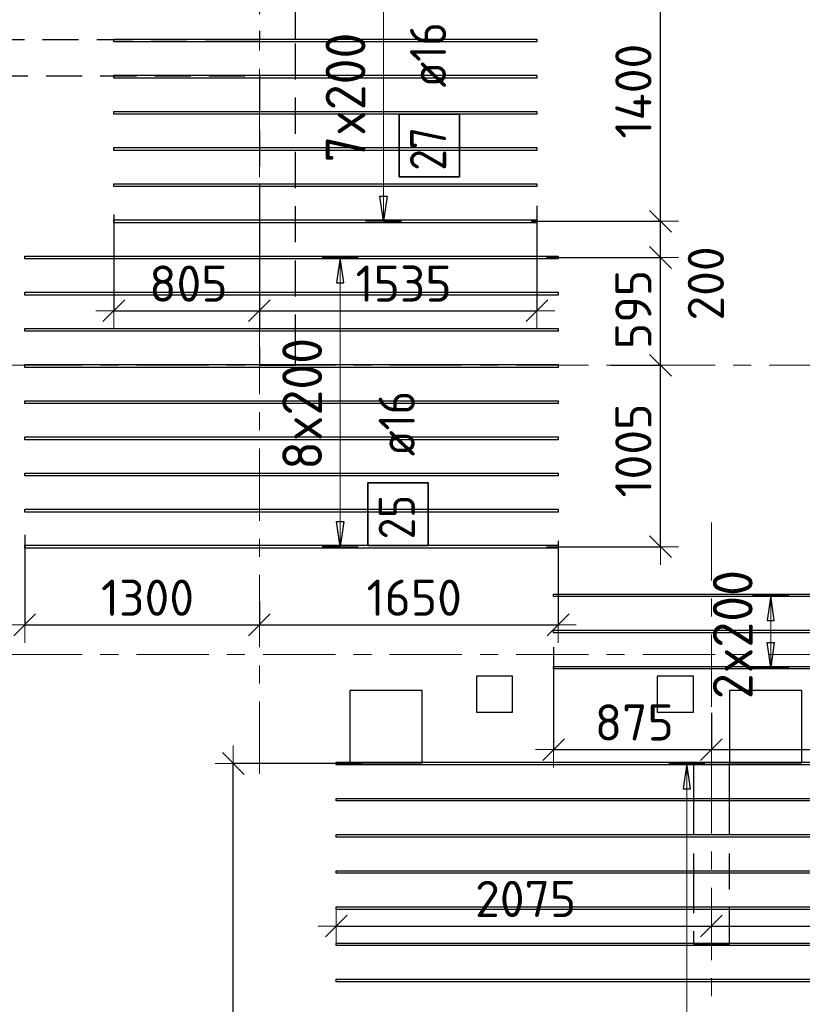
# Model space of a CAD drawing. Header units: metres. Extents: x -38 to 97, y -15 to 21.
# Tile 38 of 82: x 44.32 to 48.65, y 5.47 to 10.91. Entities that reach past the tile are written whole.
import ezdxf

# ---------------------------------------------------------------- set-up
doc = ezdxf.new("R2010")
doc.units = ezdxf.units.M
doc.header["$PDMODE"] = 65
for name, pattern in [('______11', [0.5, 0.4, -0.05, 0, -0.05]), ('______2', [0.27, 0.2, -0.07]), ('______5', [1.1, 0.8, -0.1, 0.1, -0.1])]:
    doc.linetypes.add(name, pattern=pattern)
for name, color, linetype, lineweight in [('XR$2$Осевая линия (1)', 7, '______5', 13), ('XR$3$Перекрытие (1)', 7, 'Continuous', 35), ('XR$3$Размерная линия (1)', 7, 'Continuous', 13)]:
    doc.layers.add(name, color=color, linetype=linetype, lineweight=lineweight)
doc.layers.add('XR$3$Арм.стержн.Доп. Арм верхн.зоны Х', color=7, linetype='Continuous', lineweight=35, true_color=0x8c8cff)
doc.layers.add('XR$5$Стена_ бетон несущ.', color=7, linetype='Continuous', lineweight=70, true_color=0xb4b496)
doc.styles.add('ISOCPEUR', font='txt')
doc.dimstyles.new('DIMSTYLE_3', dxfattribs={"dimtxt": 0.2, "dimasz": 0.2, "dimexe": 0, "dimexo": 0, "dimgap": 0.1, "dimtad": 2, "dimdec": 0, "dimlfac": 1000, "dimrnd": 5, "dimzin": 12, "dimdsep": 46, "dimtxsty": 'ISOCPEUR', "dimblk1": 'ALL_ML_STRICH', "dimblk2": 'ALL_ML_STRICH', "dimsah": 1, "dimcen": 0, "dimclrd": 7, "dimclre": 256, "dimclrt": 7, "dimadec": 0, "dimazin": 0, "dimtfac": 1, "dimtdec": 0, "dimtix": 1, "dimtmove": 2, "dimatfit": 3, "dimfxl": 0, "dimtzin": 0, "dimlwd": 0, "dimlwe": -3, "dimarcsym": 0})
doc.dimstyles.new('DIMSTYLE_7', dxfattribs={"dimtxt": 0.2, "dimasz": 0.2, "dimexe": 0, "dimexo": 0, "dimgap": 0.1, "dimtad": 0, "dimdec": 0, "dimlfac": 1000, "dimrnd": 5, "dimzin": 12, "dimdsep": 46, "dimtxsty": 'ISOCPEUR', "dimblk1": 'ALL_ML_STRICH', "dimblk2": 'ALL_ML_STRICH', "dimsah": 1, "dimcen": 0, "dimclrd": 7, "dimclre": 256, "dimclrt": 7, "dimadec": 0, "dimazin": 0, "dimtfac": 1, "dimtdec": 0, "dimtix": 1, "dimtmove": 2, "dimatfit": 3, "dimfxl": 0, "dimtvp": 1.2, "dimtzin": 0, "dimlwd": 0, "dimlwe": -3, "dimarcsym": 0})

# ---------------------------------------------------------------- blocks, each defined once
blk = doc.blocks.new('ALL_ML_STRICH')
at = {"color": 0, "linetype": 'ByBlock', "lineweight": -2}
for p, q in [((-0.3, -0.3), (0.3, 0.3)), ((0, -0.5), (0, 0.5)), ((-1, 0), (0.5, 0))]:
    blk.add_line(p, q, dxfattribs=at)
blk = doc.blocks.new('*D272')
at = {"layer": 'DEFPOINTS', "color": 7, "linetype": 'Continuous', "lineweight": 13, "transparency": 33554687}
for p in [(47.5748, 9), (47.218, 7.9959), (47.8683, 7.9959)]:
    blk.add_point(p, dxfattribs=at)
at = {"layer": 'XR$3$Размерная линия (1)', "color": 9, "linetype": 'Continuous', "lineweight": -2, "true_color": 0xc7c7c7, "transparency": 33554687}
for p, q in [((47.5948, 9), (47.8683, 9)), ((47.238, 7.9959), (47.8683, 7.9959))]:
    blk.add_line(p, q, dxfattribs=at)
at = {"layer": 'XR$3$Размерная линия (1)', "color": 7, "linetype": 'Continuous', "lineweight": -2, "transparency": 33554687}
blk.add_line((47.8683, 7.9959), (47.8683, 9), dxfattribs=at)
at = {"layer": 'XR$3$Размерная линия (1)', "color": 7, "linetype": 'Continuous', "lineweight": 13, "transparency": 33554687, "xscale": 0.2, "yscale": 0.2, "zscale": 0.2}
for p, rotation in [((47.8683, 9), 90), ((47.8683, 7.9959), 270)]:
    blk.add_blockref('ALL_ML_STRICH', p, dxfattribs=dict(at, rotation=rotation))
at = {"layer": 'XR$3$Размерная линия (1)', "color": 7, "linetype": 'Continuous', "lineweight": 13, "transparency": 33554687, "insert": (47.7183, 8.528), "char_height": 0.2, "width": 0.8, "attachment_point": 5, "rotation": 90, "style": 'ISOCPEUR'}
blk.add_mtext('\\A1;{1005}', dxfattribs=at)
blk = doc.blocks.new('*D273')
at = {"layer": 'DEFPOINTS', "color": 7, "linetype": 'Continuous', "lineweight": 13, "transparency": 33554687}
for p in [(47.218, 9.5959), (47.5748, 9), (47.8683, 9)]:
    blk.add_point(p, dxfattribs=at)
at = {"layer": 'XR$3$Размерная линия (1)', "color": 9, "linetype": 'Continuous', "lineweight": -2, "true_color": 0xc7c7c7, "transparency": 33554687}
for p, q in [((47.238, 9.5959), (47.8683, 9.5959)), ((47.5948, 9), (47.8683, 9))]:
    blk.add_line(p, q, dxfattribs=at)
at = {"layer": 'XR$3$Размерная линия (1)', "color": 7, "linetype": 'Continuous', "lineweight": -2, "transparency": 33554687}
blk.add_line((47.8683, 9), (47.8683, 9.5959), dxfattribs=at)
at = {"layer": 'XR$3$Размерная линия (1)', "color": 7, "linetype": 'Continuous', "lineweight": 13, "transparency": 33554687, "xscale": 0.2, "yscale": 0.2, "zscale": 0.2}
for p, rotation in [((47.8683, 9.5959), 90), ((47.8683, 9), 270)]:
    blk.add_blockref('ALL_ML_STRICH', p, dxfattribs=dict(at, rotation=rotation))
at = {"layer": 'XR$3$Размерная линия (1)', "color": 7, "linetype": 'Continuous', "lineweight": 13, "transparency": 33554687, "insert": (47.7183, 9.308), "char_height": 0.2, "width": 0.6, "attachment_point": 5, "rotation": 90, "style": 'ISOCPEUR'}
blk.add_mtext('\\A1;{595}', dxfattribs=at)
blk = doc.blocks.new('*D274')
at = {"layer": 'DEFPOINTS', "color": 7, "linetype": 'Continuous', "lineweight": 13, "transparency": 33554687}
for p in [(47.1336, 9.7959), (47.218, 9.5959), (47.8683, 9.5959)]:
    blk.add_point(p, dxfattribs=at)
at = {"layer": 'XR$3$Размерная линия (1)', "color": 9, "linetype": 'Continuous', "lineweight": -2, "true_color": 0xc7c7c7, "transparency": 33554687}
for p, q in [((47.1536, 9.7959), (47.8683, 9.7959)), ((47.238, 9.5959), (47.8683, 9.5959))]:
    blk.add_line(p, q, dxfattribs=at)
at = {"layer": 'XR$3$Размерная линия (1)', "color": 7, "linetype": 'Continuous', "lineweight": -2, "transparency": 33554687}
blk.add_line((47.8683, 9.5959), (47.8683, 9.7959), dxfattribs=at)
at = {"layer": 'XR$3$Размерная линия (1)', "color": 7, "linetype": 'Continuous', "lineweight": 13, "transparency": 33554687, "xscale": 0.2, "yscale": 0.2, "zscale": 0.2}
for p, rotation in [((47.8683, 9.7959), 90), ((47.8683, 9.5959), 270)]:
    blk.add_blockref('ALL_ML_STRICH', p, dxfattribs=dict(at, rotation=rotation))
at = {"layer": 'XR$3$Размерная линия (1)', "color": 7, "linetype": 'Continuous', "lineweight": 13, "transparency": 33554687, "insert": (48.1191, 9.4522), "char_height": 0.2, "width": 0.6, "attachment_point": 5, "rotation": 90, "style": 'ISOCPEUR'}
blk.add_mtext('\\A1;{200}', dxfattribs=at)
blk = doc.blocks.new('*D275')
at = {"layer": 'DEFPOINTS', "color": 7, "linetype": 'Continuous', "lineweight": 13, "transparency": 33554687}
for p in [(47.1077, 11.1959), (47.1336, 9.7959), (47.8683, 9.7959)]:
    blk.add_point(p, dxfattribs=at)
at = {"layer": 'XR$3$Размерная линия (1)', "color": 9, "linetype": 'Continuous', "lineweight": -2, "true_color": 0xc7c7c7, "transparency": 33554687}
for p, q in [((47.1277, 11.1959), (47.8683, 11.1959)), ((47.1536, 9.7959), (47.8683, 9.7959))]:
    blk.add_line(p, q, dxfattribs=at)
at = {"layer": 'XR$3$Размерная линия (1)', "color": 7, "linetype": 'Continuous', "lineweight": -2, "transparency": 33554687}
blk.add_line((47.8683, 9.7959), (47.8683, 11.1959), dxfattribs=at)
at = {"layer": 'XR$3$Размерная линия (1)', "color": 7, "linetype": 'Continuous', "lineweight": 13, "transparency": 33554687, "xscale": 0.2, "yscale": 0.2, "zscale": 0.2}
for p, rotation in [((47.8683, 11.1959), 90), ((47.8683, 9.7959), 270)]:
    blk.add_blockref('ALL_ML_STRICH', p, dxfattribs=dict(at, rotation=rotation))
at = {"layer": 'XR$3$Размерная линия (1)', "color": 7, "linetype": 'Continuous', "lineweight": 13, "transparency": 33554687, "insert": (47.7183, 10.5159), "char_height": 0.2, "width": 0.8, "attachment_point": 5, "rotation": 90, "style": 'ISOCPEUR'}
blk.add_mtext('\\A1;{1400}', dxfattribs=at)
blk = doc.blocks.new('*D286')
at = {"layer": 'DEFPOINTS', "color": 7, "linetype": 'Continuous', "lineweight": 13, "transparency": 33554687}
for p in [(44.3523, 8.0816), (45.65, 7.7118), (44.3523, 7.5641)]:
    blk.add_point(p, dxfattribs=at)
at = {"layer": 'XR$3$Размерная линия (1)', "color": 9, "linetype": 'Continuous', "lineweight": -2, "true_color": 0xc7c7c7, "transparency": 33554687}
for p, q in [((44.3523, 8.0616), (44.3523, 7.5641)), ((45.65, 7.6918), (45.65, 7.5641))]:
    blk.add_line(p, q, dxfattribs=at)
at = {"layer": 'XR$3$Размерная линия (1)', "color": 7, "linetype": 'Continuous', "lineweight": -2, "transparency": 33554687}
blk.add_line((44.3523, 7.5641), (45.65, 7.5641), dxfattribs=at)
at = {"layer": 'XR$3$Размерная линия (1)', "color": 7, "linetype": 'Continuous', "lineweight": 13, "transparency": 33554687, "xscale": 0.2, "yscale": 0.2, "zscale": 0.2, "rotation": 180}
blk.add_blockref('ALL_ML_STRICH', (44.3523, 7.5641), dxfattribs=at)
at = {"layer": 'XR$3$Размерная линия (1)', "color": 7, "linetype": 'Continuous', "lineweight": 13, "transparency": 33554687, "xscale": 0.2, "yscale": 0.2, "zscale": 0.2}
blk.add_blockref('ALL_ML_STRICH', (45.65, 7.5641), dxfattribs=at)
at = {"layer": 'XR$3$Размерная линия (1)', "color": 7, "linetype": 'Continuous', "lineweight": 13, "transparency": 33554687, "insert": (45.0312, 7.7141), "char_height": 0.2, "width": 0.8, "attachment_point": 5, "style": 'ISOCPEUR'}
blk.add_mtext('\\A1;{1300}', dxfattribs=at)
blk = doc.blocks.new('*D287')
at = {"layer": 'DEFPOINTS', "color": 7, "linetype": 'Continuous', "lineweight": 13, "transparency": 33554687}
for p in [(47.3023, 8.0491), (45.65, 7.7118), (45.65, 7.5641)]:
    blk.add_point(p, dxfattribs=at)
at = {"layer": 'XR$3$Размерная линия (1)', "color": 9, "linetype": 'Continuous', "lineweight": -2, "true_color": 0xc7c7c7, "transparency": 33554687}
for p, q in [((47.3023, 8.0291), (47.3023, 7.5641)), ((45.65, 7.6918), (45.65, 7.5641))]:
    blk.add_line(p, q, dxfattribs=at)
at = {"layer": 'XR$3$Размерная линия (1)', "color": 7, "linetype": 'Continuous', "lineweight": -2, "transparency": 33554687}
blk.add_line((45.65, 7.5641), (47.3023, 7.5641), dxfattribs=at)
at = {"layer": 'XR$3$Размерная линия (1)', "color": 7, "linetype": 'Continuous', "lineweight": 13, "transparency": 33554687, "xscale": 0.2, "yscale": 0.2, "zscale": 0.2, "rotation": 180}
blk.add_blockref('ALL_ML_STRICH', (45.65, 7.5641), dxfattribs=at)
at = {"layer": 'XR$3$Размерная линия (1)', "color": 7, "linetype": 'Continuous', "lineweight": 13, "transparency": 33554687, "xscale": 0.2, "yscale": 0.2, "zscale": 0.2}
blk.add_blockref('ALL_ML_STRICH', (47.3023, 7.5641), dxfattribs=at)
at = {"layer": 'XR$3$Размерная линия (1)', "color": 7, "linetype": 'Continuous', "lineweight": 13, "transparency": 33554687, "insert": (46.5062, 7.7141), "char_height": 0.2, "width": 0.8, "attachment_point": 5, "style": 'ISOCPEUR'}
blk.add_mtext('\\A1;{1650}', dxfattribs=at)
blk = doc.blocks.new('*D288')
at = {"layer": 'DEFPOINTS', "color": 7, "linetype": 'Continuous', "lineweight": 13, "transparency": 33554687}
for p in [(45.65, 9.8772), (44.8447, 9.8529), (44.8447, 9.3014)]:
    blk.add_point(p, dxfattribs=at)
at = {"layer": 'XR$3$Размерная линия (1)', "color": 9, "linetype": 'Continuous', "lineweight": -2, "true_color": 0xc7c7c7, "transparency": 33554687}
for p, q in [((45.65, 9.8572), (45.65, 9.3014)), ((44.8447, 9.8329), (44.8447, 9.3014))]:
    blk.add_line(p, q, dxfattribs=at)
at = {"layer": 'XR$3$Размерная линия (1)', "color": 7, "linetype": 'Continuous', "lineweight": -2, "transparency": 33554687}
blk.add_line((44.8447, 9.3014), (45.65, 9.3014), dxfattribs=at)
at = {"layer": 'XR$3$Размерная линия (1)', "color": 7, "linetype": 'Continuous', "lineweight": 13, "transparency": 33554687, "xscale": 0.2, "yscale": 0.2, "zscale": 0.2, "rotation": 180}
blk.add_blockref('ALL_ML_STRICH', (44.8447, 9.3014), dxfattribs=at)
at = {"layer": 'XR$3$Размерная линия (1)', "color": 7, "linetype": 'Continuous', "lineweight": 13, "transparency": 33554687, "xscale": 0.2, "yscale": 0.2, "zscale": 0.2}
blk.add_blockref('ALL_ML_STRICH', (45.65, 9.3014), dxfattribs=at)
at = {"layer": 'XR$3$Размерная линия (1)', "color": 7, "linetype": 'Continuous', "lineweight": 13, "transparency": 33554687, "insert": (45.2573, 9.4514), "char_height": 0.2, "width": 0.6, "attachment_point": 5, "style": 'ISOCPEUR'}
blk.add_mtext('\\A1;{805}', dxfattribs=at)
blk = doc.blocks.new('*D289')
at = {"layer": 'DEFPOINTS', "color": 7, "linetype": 'Continuous', "lineweight": 13, "transparency": 33554687}
for p in [(45.65, 9.8772), (47.1847, 9.9016), (45.65, 9.3014)]:
    blk.add_point(p, dxfattribs=at)
at = {"layer": 'XR$3$Размерная линия (1)', "color": 9, "linetype": 'Continuous', "lineweight": -2, "true_color": 0xc7c7c7, "transparency": 33554687}
for p, q in [((45.65, 9.8572), (45.65, 9.3014)), ((47.1847, 9.8816), (47.1847, 9.3014))]:
    blk.add_line(p, q, dxfattribs=at)
at = {"layer": 'XR$3$Размерная линия (1)', "color": 7, "linetype": 'Continuous', "lineweight": -2, "transparency": 33554687}
blk.add_line((45.65, 9.3014), (47.1847, 9.3014), dxfattribs=at)
at = {"layer": 'XR$3$Размерная линия (1)', "color": 7, "linetype": 'Continuous', "lineweight": 13, "transparency": 33554687, "xscale": 0.2, "yscale": 0.2, "zscale": 0.2, "rotation": 180}
blk.add_blockref('ALL_ML_STRICH', (45.65, 9.3014), dxfattribs=at)
at = {"layer": 'XR$3$Размерная линия (1)', "color": 7, "linetype": 'Continuous', "lineweight": 13, "transparency": 33554687, "xscale": 0.2, "yscale": 0.2, "zscale": 0.2}
blk.add_blockref('ALL_ML_STRICH', (47.1847, 9.3014), dxfattribs=at)
at = {"layer": 'XR$3$Размерная линия (1)', "color": 7, "linetype": 'Continuous', "lineweight": 13, "transparency": 33554687, "insert": (46.4473, 9.4514), "char_height": 0.2, "width": 0.8, "attachment_point": 5, "style": 'ISOCPEUR'}
blk.add_mtext('\\A1;{1535}', dxfattribs=at)
blk = doc.blocks.new('*D326')
at = {"layer": 'DEFPOINTS', "color": 7, "linetype": 'Continuous', "lineweight": 13, "transparency": 33554687}
for p in [(47.2769, 7.4608), (48.15, 7.0974), (47.2769, 6.8742)]:
    blk.add_point(p, dxfattribs=at)
at = {"layer": 'XR$3$Размерная линия (1)', "color": 9, "linetype": 'Continuous', "lineweight": -2, "true_color": 0xc7c7c7, "transparency": 33554687}
for p, q in [((47.2769, 7.4408), (47.2769, 6.8742)), ((48.15, 7.0774), (48.15, 6.8742))]:
    blk.add_line(p, q, dxfattribs=at)
at = {"layer": 'XR$3$Размерная линия (1)', "color": 7, "linetype": 'Continuous', "lineweight": -2, "transparency": 33554687}
blk.add_line((47.2769, 6.8742), (48.15, 6.8742), dxfattribs=at)
at = {"layer": 'XR$3$Размерная линия (1)', "color": 7, "linetype": 'Continuous', "lineweight": 13, "transparency": 33554687, "xscale": 0.2, "yscale": 0.2, "zscale": 0.2, "rotation": 180}
blk.add_blockref('ALL_ML_STRICH', (47.2769, 6.8742), dxfattribs=at)
at = {"layer": 'XR$3$Размерная линия (1)', "color": 7, "linetype": 'Continuous', "lineweight": 13, "transparency": 33554687, "xscale": 0.2, "yscale": 0.2, "zscale": 0.2}
blk.add_blockref('ALL_ML_STRICH', (48.15, 6.8742), dxfattribs=at)
at = {"layer": 'XR$3$Размерная линия (1)', "color": 7, "linetype": 'Continuous', "lineweight": 13, "transparency": 33554687, "insert": (47.7234, 7.0242), "char_height": 0.2, "width": 0.6, "attachment_point": 5, "style": 'ISOCPEUR'}
blk.add_mtext('\\A1;{875}', dxfattribs=at)
blk = doc.blocks.new('*D327')
at = {"layer": 'DEFPOINTS', "color": 7, "linetype": 'Continuous', "lineweight": 13, "transparency": 33554687}
for p in [(50.2269, 7.4562), (48.15, 7.0974), (48.15, 6.8742)]:
    blk.add_point(p, dxfattribs=at)
at = {"layer": 'XR$3$Размерная линия (1)', "color": 9, "linetype": 'Continuous', "lineweight": -2, "true_color": 0xc7c7c7, "transparency": 33554687}
for p, q in [((50.2269, 7.4362), (50.2269, 6.8742)), ((48.15, 7.0774), (48.15, 6.8742))]:
    blk.add_line(p, q, dxfattribs=at)
at = {"layer": 'XR$3$Размерная линия (1)', "color": 7, "linetype": 'Continuous', "lineweight": -2, "transparency": 33554687}
blk.add_line((48.15, 6.8742), (50.2269, 6.8742), dxfattribs=at)
at = {"layer": 'XR$3$Размерная линия (1)', "color": 7, "linetype": 'Continuous', "lineweight": 13, "transparency": 33554687, "xscale": 0.2, "yscale": 0.2, "zscale": 0.2, "rotation": 180}
blk.add_blockref('ALL_ML_STRICH', (48.15, 6.8742), dxfattribs=at)
at = {"layer": 'XR$3$Размерная линия (1)', "color": 7, "linetype": 'Continuous', "lineweight": 13, "transparency": 33554687, "xscale": 0.2, "yscale": 0.2, "zscale": 0.2}
blk.add_blockref('ALL_ML_STRICH', (50.2269, 6.8742), dxfattribs=at)
at = {"layer": 'XR$3$Размерная линия (1)', "color": 7, "linetype": 'Continuous', "lineweight": 13, "transparency": 33554687, "insert": (49.1984, 7.0242), "char_height": 0.2, "width": 0.8, "attachment_point": 5, "style": 'ISOCPEUR'}
blk.add_mtext('\\A1;{2075}', dxfattribs=at)
blk = doc.blocks.new('*D349')
at = {"layer": 'DEFPOINTS', "color": 7, "linetype": 'Continuous', "lineweight": 13, "transparency": 33554687}
for p in [(46.2329, 6.7972), (45.5056, 3.3), (45.7661, 3.3)]:
    blk.add_point(p, dxfattribs=at)
at = {"layer": 'XR$3$Размерная линия (1)', "color": 9, "linetype": 'Continuous', "lineweight": -2, "true_color": 0xc7c7c7, "transparency": 33554687}
for p, q in [((46.2129, 6.7972), (45.5056, 6.7972)), ((45.7461, 3.3), (45.5056, 3.3))]:
    blk.add_line(p, q, dxfattribs=at)
at = {"layer": 'XR$3$Размерная линия (1)', "color": 7, "linetype": 'Continuous', "lineweight": -2, "transparency": 33554687}
blk.add_line((45.5056, 3.3), (45.5056, 6.7972), dxfattribs=at)
at = {"layer": 'XR$3$Размерная линия (1)', "color": 7, "linetype": 'Continuous', "lineweight": 13, "transparency": 33554687, "xscale": 0.2, "yscale": 0.2, "zscale": 0.2}
for p, rotation in [((45.5056, 6.7972), 90), ((45.5056, 3.3), 270)]:
    blk.add_blockref('ALL_ML_STRICH', p, dxfattribs=dict(at, rotation=rotation))
at = {"layer": 'XR$3$Размерная линия (1)', "color": 7, "linetype": 'Continuous', "lineweight": 13, "transparency": 33554687, "insert": (45.3556, 5.0486), "char_height": 0.2, "width": 0.8, "attachment_point": 5, "rotation": 90, "style": 'ISOCPEUR'}
blk.add_mtext('\\A1;{3495}', dxfattribs=at)
blk = doc.blocks.new('*D350')
at = {"layer": 'DEFPOINTS', "color": 7, "linetype": 'Continuous', "lineweight": 13, "transparency": 33554687}
for p in [(46.075, 5.8981), (46.075, 5.8981), (48.15, 5.8738)]:
    blk.add_point(p, dxfattribs=at)
at = {"layer": 'XR$3$Размерная линия (1)', "color": 9, "linetype": 'Continuous', "lineweight": -2, "true_color": 0xc7c7c7, "transparency": 33554687}
for p, q in [((46.075, 5.8981), (46.075, 5.8981)), ((48.15, 5.8938), (48.15, 5.8981))]:
    blk.add_line(p, q, dxfattribs=at)
at = {"layer": 'XR$3$Размерная линия (1)', "color": 7, "linetype": 'Continuous', "lineweight": -2, "transparency": 33554687}
blk.add_line((46.075, 5.8981), (48.15, 5.8981), dxfattribs=at)
at = {"layer": 'XR$3$Размерная линия (1)', "color": 7, "linetype": 'Continuous', "lineweight": 13, "transparency": 33554687, "xscale": 0.2, "yscale": 0.2, "zscale": 0.2, "rotation": 180}
blk.add_blockref('ALL_ML_STRICH', (46.075, 5.8981), dxfattribs=at)
at = {"layer": 'XR$3$Размерная линия (1)', "color": 7, "linetype": 'Continuous', "lineweight": 13, "transparency": 33554687, "xscale": 0.2, "yscale": 0.2, "zscale": 0.2}
blk.add_blockref('ALL_ML_STRICH', (48.15, 5.8981), dxfattribs=at)
at = {"layer": 'XR$3$Размерная линия (1)', "color": 7, "linetype": 'Continuous', "lineweight": 13, "transparency": 33554687, "insert": (47.1225, 6.0481), "char_height": 0.2, "width": 0.8, "attachment_point": 5, "style": 'ISOCPEUR'}
blk.add_mtext('\\A1;{2075}', dxfattribs=at)
blk = doc.blocks.new('*D351')
at = {"layer": 'DEFPOINTS', "color": 7, "linetype": 'Continuous', "lineweight": 13, "transparency": 33554687}
for p in [(48.15, 5.8981), (48.15, 5.8738), (49.975, 5.866)]:
    blk.add_point(p, dxfattribs=at)
at = {"layer": 'XR$3$Размерная линия (1)', "color": 9, "linetype": 'Continuous', "lineweight": -2, "true_color": 0xc7c7c7, "transparency": 33554687}
for p, q in [((48.15, 5.8938), (48.15, 5.8981)), ((49.975, 5.886), (49.975, 5.8981))]:
    blk.add_line(p, q, dxfattribs=at)
at = {"layer": 'XR$3$Размерная линия (1)', "color": 7, "linetype": 'Continuous', "lineweight": -2, "transparency": 33554687}
blk.add_line((48.15, 5.8981), (49.975, 5.8981), dxfattribs=at)
at = {"layer": 'XR$3$Размерная линия (1)', "color": 7, "linetype": 'Continuous', "lineweight": 13, "transparency": 33554687, "xscale": 0.2, "yscale": 0.2, "zscale": 0.2, "rotation": 180}
blk.add_blockref('ALL_ML_STRICH', (48.15, 5.8981), dxfattribs=at)
at = {"layer": 'XR$3$Размерная линия (1)', "color": 7, "linetype": 'Continuous', "lineweight": 13, "transparency": 33554687, "xscale": 0.2, "yscale": 0.2, "zscale": 0.2}
blk.add_blockref('ALL_ML_STRICH', (49.975, 5.8981), dxfattribs=at)
at = {"layer": 'XR$3$Размерная линия (1)', "color": 7, "linetype": 'Continuous', "lineweight": 13, "transparency": 33554687, "insert": (49.0925, 6.0481), "char_height": 0.2, "width": 0.8, "attachment_point": 5, "style": 'ISOCPEUR'}
blk.add_mtext('\\A1;{1825}', dxfattribs=at)

msp = doc.modelspace()

# ---------------------------------------------------------------- linework, layer by layer
at = {"layer": 'XR$2$Осевая линия (1)', "color": 253, "linetype": '______11', "lineweight": 13, "true_color": 0xa0a0a0, "transparency": 33554687}
for p, q in [((45.65, 6.74), (45.65, 19.78)), ((-2.63, 9), (62.6, 9)), ((48.15, -3.39), (48.15, 8.13)), ((-2.63, 7.4), (62.6, 7.4))]:
    msp.add_line(p, q, dxfattribs=at)
at = {"layer": 'XR$3$Арм.стержн.Доп. Арм верхн.зоны Х', "color": 7, "linetype": 'Continuous', "lineweight": 13, "transparency": 33554687}
for p, q in [((46.3362, 9.7959), (46.3362, 11.1959)), ((46.3362, 9.7959), (46.3362, 9.7959)), ((46.0966, 9.5959), (46.0966, 9.5959)), ((46.0966, 7.9959), (46.0966, 9.5959)), ((46.0966, 7.9959), (46.0966, 7.9959)), ((48.4777, 7.7272), (48.4777, 7.7272)), ((48.4777, 7.3272), (48.4777, 7.7272)), ((48.4777, 7.3272), (48.4777, 7.3272)), ((48.0143, 6.7972), (48.0143, 6.7972)), ((48.0143, 1.9972), (48.0143, 6.7972))]:
    msp.add_line(p, q, dxfattribs=at)
at = {"layer": 'XR$3$Арм.стержн.Доп. Арм верхн.зоны Х', "color": 7, "linetype": 'Continuous', "lineweight": 25, "transparency": 33554687}
for p, q in [((46.3362, 9.7959), (46.3162, 9.9359)), ((46.3162, 9.9359), (46.3562, 9.9359)), ((46.3562, 9.9359), (46.3362, 9.7959)), ((46.0966, 9.5959), (46.0766, 9.4559)), ((46.1166, 9.4559), (46.0966, 9.5959)), ((46.0766, 9.4559), (46.1166, 9.4559)), ((46.0966, 7.9959), (46.0766, 8.1359)), ((46.0766, 8.1359), (46.1166, 8.1359)), ((46.1166, 8.1359), (46.0966, 7.9959)), ((48.4777, 7.7272), (48.4577, 7.5872)), ((48.4977, 7.5872), (48.4777, 7.7272)), ((48.4577, 7.5872), (48.4977, 7.5872)), ((48.4777, 7.3272), (48.4577, 7.4672)), ((48.4577, 7.4672), (48.4977, 7.4672)), ((48.4977, 7.4672), (48.4777, 7.3272)), ((48.0143, 6.7972), (47.9943, 6.6572)), ((48.0343, 6.6572), (48.0143, 6.7972)), ((47.9943, 6.6572), (48.0343, 6.6572))]:
    msp.add_line(p, q, dxfattribs=at)
at = {"layer": 'XR$3$Арм.стержн.Доп. Арм верхн.зоны Х', "color": 253, "linetype": 'Continuous', "lineweight": -3, "true_color": 0xa0a0a0, "transparency": 33554687}
for p, q in [((46.3362, 9.7959), (46.2362, 9.7959)), ((46.3362, 9.7959), (46.4362, 9.7959)), ((46.0966, 9.5959), (45.9966, 9.5959)), ((46.0966, 9.5959), (46.1966, 9.5959)), ((46.0966, 7.9959), (45.9966, 7.9959)), ((46.0966, 7.9959), (46.1966, 7.9959)), ((48.4777, 7.7272), (48.3777, 7.7272)), ((48.4777, 7.7272), (48.5777, 7.7272)), ((48.4777, 7.3272), (48.3777, 7.3272)), ((48.4777, 7.3272), (48.5777, 7.3272)), ((48.0143, 6.7972), (47.9143, 6.7972)), ((48.0143, 6.7972), (48.1143, 6.7972))]:
    msp.add_line(p, q, dxfattribs=at)
at = {"layer": 'XR$3$Арм.стержн.Доп. Арм верхн.зоны Х', "color": 7, "linetype": 'Continuous', "lineweight": 25, "transparency": 33554687}
for points in [[(44.8447, 10.8039), (47.1847, 10.8039), (47.1847, 10.7879), (44.8447, 10.7879), (44.8447, 10.8039)], [(44.8447, 10.6039), (47.1847, 10.6039), (47.1847, 10.5879), (44.8447, 10.5879), (44.8447, 10.6039)], [(44.8447, 10.4039), (47.1847, 10.4039), (47.1847, 10.3879), (44.8447, 10.3879), (44.8447, 10.4039)], [(44.8447, 10.2039), (47.1847, 10.2039), (47.1847, 10.1879), (44.8447, 10.1879), (44.8447, 10.2039)], [(44.8447, 10.0039), (47.1847, 10.0039), (47.1847, 9.9879), (44.8447, 9.9879), (44.8447, 10.0039)], [(44.8447, 9.8039), (47.1847, 9.8039), (47.1847, 9.7879), (44.8447, 9.7879), (44.8447, 9.8039)], [(47.3023, 9.5879), (44.3523, 9.5879), (44.3523, 9.6039), (47.3023, 9.6039), (47.3023, 9.5879)], [(47.3023, 9.3879), (44.3523, 9.3879), (44.3523, 9.4039), (47.3023, 9.4039), (47.3023, 9.3879)], [(47.3023, 9.1879), (44.3523, 9.1879), (44.3523, 9.2039), (47.3023, 9.2039), (47.3023, 9.1879)], [(47.3023, 8.9879), (44.3523, 8.9879), (44.3523, 9.0039), (47.3023, 9.0039), (47.3023, 8.9879)], [(47.3023, 8.7879), (44.3523, 8.7879), (44.3523, 8.8039), (47.3023, 8.8039), (47.3023, 8.7879)], [(47.3023, 8.5879), (44.3523, 8.5879), (44.3523, 8.6039), (47.3023, 8.6039), (47.3023, 8.5879)], [(47.3023, 8.3879), (44.3523, 8.3879), (44.3523, 8.4039), (47.3023, 8.4039), (47.3023, 8.3879)], [(47.3023, 8.1879), (44.3523, 8.1879), (44.3523, 8.2039), (47.3023, 8.2039), (47.3023, 8.1879)], [(47.3023, 7.9879), (44.3523, 7.9879), (44.3523, 8.0039), (47.3023, 8.0039), (47.3023, 7.9879)], [(50.2269, 7.7202), (47.2769, 7.7202), (47.2769, 7.7342), (50.2269, 7.7342), (50.2269, 7.7202)], [(50.2269, 7.5202), (47.2769, 7.5202), (47.2769, 7.5342), (50.2269, 7.5342), (50.2269, 7.5202)], [(50.2269, 7.3202), (47.2769, 7.3202), (47.2769, 7.3342), (50.2269, 7.3342), (50.2269, 7.3202)], [(49.975, 6.7902), (46.075, 6.7902), (46.075, 6.8042), (49.975, 6.8042), (49.975, 6.7902)], [(49.975, 6.5902), (46.075, 6.5902), (46.075, 6.6042), (49.975, 6.6042), (49.975, 6.5902)], [(49.975, 6.3902), (46.075, 6.3902), (46.075, 6.4042), (49.975, 6.4042), (49.975, 6.3902)], [(49.975, 6.1902), (46.075, 6.1902), (46.075, 6.2042), (49.975, 6.2042), (49.975, 6.1902)], [(49.975, 5.9902), (46.075, 5.9902), (46.075, 6.0042), (49.975, 6.0042), (49.975, 5.9902)], [(49.975, 5.7902), (46.075, 5.7902), (46.075, 5.8042), (49.975, 5.8042), (49.975, 5.7902)], [(49.975, 5.5902), (46.075, 5.5902), (46.075, 5.6042), (49.975, 5.6042), (49.975, 5.5902)]]:
    msp.add_lwpolyline(points, dxfattribs=at)
at = {"layer": 'XR$3$Арм.стержн.Доп. Арм верхн.зоны Х', "color": 7, "linetype": 'Continuous', "lineweight": 35, "transparency": 33554687}
for points in [[(46.7562, 10.0429), (46.7562, 10.3895), (46.4229, 10.3895), (46.4229, 10.0429), (46.7562, 10.0429)], [(46.5831, 8.0037), (46.5831, 8.3504), (46.2497, 8.3504), (46.2497, 8.0037), (46.5831, 8.0037)]]:
    msp.add_lwpolyline(points, dxfattribs=at)
at = {"layer": 'XR$3$Перекрытие (1)', "color": 7, "linetype": 'Continuous', "lineweight": 25, "transparency": 33554687}
for p, q in [((46.8502, 7.2802), (46.8502, 7.0803)), ((47.0502, 7.2802), (46.8502, 7.2802)), ((47.0502, 7.0803), (47.0502, 7.2802)), ((47.8502, 7.2802), (47.8502, 7.0803)), ((48.0502, 7.2802), (47.8502, 7.2802)), ((48.0502, 7.0803), (48.0502, 7.2802)), ((46.15, 7.2002), (46.15, 6.8002)), ((46.55, 7.2002), (46.15, 7.2002)), ((46.55, 6.8002), (46.55, 7.2002)), ((48.25, 7.2002), (48.25, 6.8002)), ((48.65, 7.2002), (48.25, 7.2002)), ((48.65, 6.8002), (48.65, 7.2002)), ((46.8502, 7.0803), (47.0502, 7.0803)), ((47.8502, 7.0803), (48.0502, 7.0803)), ((46.15, 6.8002), (46.55, 6.8002)), ((48.25, 6.8002), (48.65, 6.8002))]:
    msp.add_line(p, q, dxfattribs=at)
at = {"layer": 'XR$5$Стена_ бетон несущ.', "color": 253, "linetype": '______2', "lineweight": -3, "true_color": 0xa0a0a0, "transparency": 33554687}
for p, q in [((45.65, 15.05), (45.65, 10.8)), ((45.85, 10.8), (45.85, 11.08)), ((45.55, 10.8), (43.05, 10.8)), ((45.65, 10.8), (45.55, 10.8)), ((45.85, 9.08), (45.85, 10.8)), ((42.97, 10.6), (45.65, 10.6)), ((45.65, 10.6), (45.65, 9)), ((45.85, 9), (45.85, 9.08)), ((45.65, 9), (45.85, 9)), ((48.25, 6.8), (48.05, 6.8)), ((48.05, 6.8), (48.05, 6.6)), ((48.25, 6.6), (48.25, 6.8)), ((48.05, 6.6), (48.05, 6.25)), ((48.25, 5.8), (48.25, 6.6)), ((48.05, 6.25), (48.05, 6.17)), ((48.05, 6.17), (48.05, 5.8)), ((48.05, 5.8), (48.25, 5.8))]:
    msp.add_line(p, q, dxfattribs=at)

# ---------------------------------------------------------------- texts
at = {"layer": 'XR$3$Арм.стержн.Доп. Арм верхн.зоны Х', "color": 7, "linetype": 'Continuous', "lineweight": 13, "transparency": 33554687, "char_height": 0.22, "width": 0.873359, "attachment_point": 7, "rotation": 90, "style": 'ISOCPEUR'}
for s, insert in [('\\W0.95;7x200', (46.2362, 10.1219)), ('\\W0.95;8x200', (45.9966, 8.4219)), ('\\W0.95;2x200', (48.3777, 7.1532))]:
    msp.add_mtext(s, dxfattribs=dict(at, insert=insert))
at = {"layer": 'XR$3$Арм.стержн.Доп. Арм верхн.зоны Х', "color": 7, "linetype": 'Continuous', "lineweight": 25, "transparency": 33554687, "char_height": 0.2, "attachment_point": 7, "rotation": 90, "style": 'ISOCPEUR'}
for s, insert, width in [('\\W0.89; ø16 ', (46.6829, 10.4229), 0.749105), ('\\W0.87;27', (46.6829, 10.0762), 0.367208), ('\\W0.89; ø16 ', (46.5097, 8.3837), 0.749105), ('\\W0.87;25', (46.5097, 8.0371), 0.367208)]:
    msp.add_mtext(s, dxfattribs=dict(at, insert=insert, width=width))

# ---------------------------------------------------------------- dimensions: what is measured, and where the dimension line sits
at = {"layer": 'XR$3$Размерная линия (1)', "color": 7, "linetype": 'Continuous', "lineweight": 13, "transparency": 33554687}
for base, p1, p2, dimstyle, picture, middle in [((47.8683, 11.1959), (47.1536, 9.7959), (47.1277, 11.1959), 'DIMSTYLE_3', '*D275', (47.7183, 10.5159)), ((47.8683, 9.7959), (47.238, 9.5959), (47.1536, 9.7959), 'DIMSTYLE_7', '*D274', (48.1191, 9.4522)), ((47.8683, 9.5959), (47.5948, 9), (47.238, 9.5959), 'DIMSTYLE_3', '*D273', (47.7183, 9.308)), ((47.8683, 9), (47.238, 7.9959), (47.5948, 9), 'DIMSTYLE_3', '*D272', (47.7183, 8.528)), ((45.5056, 6.7972), (45.7461, 3.3), (46.2129, 6.7972), 'DIMSTYLE_3', '*D349', (45.3556, 5.0486))]:
    dim = msp.add_linear_dim(base=base, p1=p1, p2=p2, angle=90, dimstyle=dimstyle, override={"dimpost": '<>', "dimclrd": 7, "dimclre": 9, "dimclrt": 7, "dimlwd": 0, "dimlwe": 65533}, dxfattribs=at)
    dim.commit()
    dim.dimension.update_dxf_attribs({"geometry": picture, "text_midpoint": middle, "dimtype": 160})
for base, p1, p2, picture, middle in [((45.65, 9.3014), (44.8447, 9.8329), (45.65, 9.8572), '*D288', (45.2573, 9.4514)), ((47.1847, 9.3014), (45.65, 9.8572), (47.1847, 9.8816), '*D289', (46.4473, 9.4514)), ((45.65, 7.5641), (44.3523, 8.0616), (45.65, 7.6918), '*D286', (45.0312, 7.7141)), ((47.3023, 7.5641), (45.65, 7.6918), (47.3023, 8.0291), '*D287', (46.5062, 7.7141)), ((48.15, 6.8742), (47.2769, 7.4408), (48.15, 7.0774), '*D326', (47.7234, 7.0242)), ((50.2269, 6.8742), (48.15, 7.0774), (50.2269, 7.4362), '*D327', (49.1984, 7.0242)), ((48.15, 5.8981), (46.075, 5.8981), (48.15, 5.8938), '*D350', (47.1225, 6.0481)), ((49.975, 5.8981), (48.15, 5.8938), (49.975, 5.886), '*D351', (49.0925, 6.0481))]:
    dim = msp.add_linear_dim(base=base, p1=p1, p2=p2, dimstyle='DIMSTYLE_3', override={"dimpost": '<>', "dimclrd": 7, "dimclre": 9, "dimclrt": 7, "dimlwd": 0, "dimlwe": 65533}, dxfattribs=at)
    dim.commit()
    dim.dimension.update_dxf_attribs({"geometry": picture, "text_midpoint": middle, "dimtype": 160})

doc.saveas('drawing.dxf')
